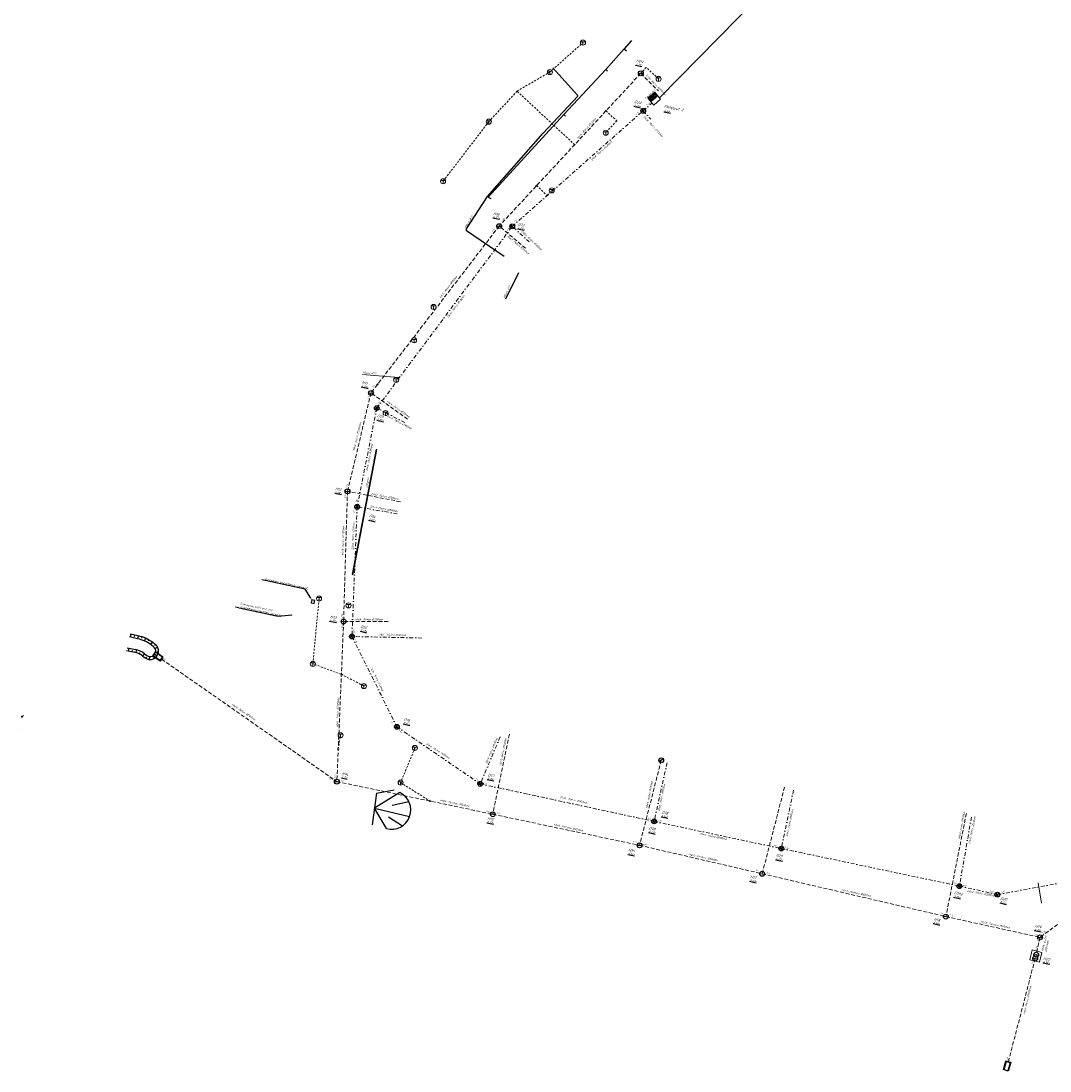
# Model space of a CAD drawing. Header units: metres. Extents: x 147330 to 148353, y 410456 to 411399.
# Tile 1 of 3: x 147395 to 147662, y 410456 to 410728. Entities that reach past the tile are written whole.
import ezdxf
from ezdxf import colors
from ezdxf.entities.mleader import LeaderData, LeaderLine
from ezdxf.lldxf.tags import DXFTag
from ezdxf.math import Vec2, Vec3

# ---------------------------------------------------------------- set-up
doc = ezdxf.new("R2010")
doc.units = ezdxf.units.M
for name, pattern in [('DXF_CENTER2', [28.575, 19.05, -3.175, 3.175, -3.175]), ('RI-HWA', [7.4, 5, -2.4]), ('RI-HWA_KOLKAANSLUITING', [4.3, 2.5, -1.8]), ('RI-VWA', [11, 5, -3, 0, -3])]:
    doc.linetypes.add(name, pattern=pattern)
for name, color, linetype in [('000_25OP_TEKST_025', 5, 'Continuous'), ('000___CL_', 7, 'Continuous'), ('000___CL_Talud_', 7, 'Continuous'), ('000___CL_Talud_insteek', 7, 'Continuous'), ('X-LEID-L-MANTELBUIS', 1, 'Continuous'), ('X-RIO-INL-REGENW', 4, 'DXF_CENTER2')]:
    doc.layers.add(name, color=color, linetype=linetype)
for name, color, linetype, lineweight in [('B-WE-RI-BOVENAANZICHT_KOLK-G', 150, 'Continuous', 13), ('B-WE-RI-HWA-S', 150, 'Continuous', 25), ('B-WE-RI-HWA-T25', 7, 'Continuous', 25), ('B-WE-RI-HWA_BOB-T18', 10, 'Continuous', 18), ('B-WE-RI-HWA_GOOT_LIJNGOOT-G', 150, 'Continuous', 18), ('B-WE-RI-HWA_HULPSTUK-S', 150, 'Continuous', 25), ('B-WE-RI-HWA_KOLKAANSLUITING_PVC_160-G', 150, 'RI-HWA_KOLKAANSLUITING', 18), ('B-WE-RI-HWA_PUTDEKSELHOOGTE-T25', 7, 'Continuous', 25), ('B-WE-RI-HWA_PUTNUMMER-T35', 50, 'Continuous', 35), ('B-WE-RI-HWA_RIOOLPUT-G', 150, 'Continuous', 18), ('B-WE-RI-HWA_TRANSPORTLEIDING-G', 150, 'RI-HWA', 18), ('B-WE-RI-HWA_UITSTROOMBAK-S', 150, 'Continuous', 25), ('B-WE-RI-MANTELBUIS-G', 10, 'Continuous', 18), ('B-WE-RI-PERSLEIDING-G', 210, 'RI-PERS', 18), ('B-WE-RI-VWA-T25', 7, 'Continuous', 25), ('B-WE-RI-VWA_BOB-T18', 10, 'Continuous', 18), ('B-WE-RI-VWA_PUTDEKSELHOOGTE-T25', 7, 'Continuous', 25), ('B-WE-RI-VWA_PUTNUMMER-T35', 50, 'Continuous', 35), ('B-WE-RI-VWA_RIOOLPUT-S', 20, 'Continuous', 25), ('B-WE-RI-VWA_RIOOLPUT_POMPPUT-G', 20, 'Continuous', 18), ('B-WE-RI-VWA_RIOOLPUT_POMPPUT-S', 20, 'Continuous', 25), ('B-WE-RI-VWA_TRANSPORTLEIDING-G', 20, 'RI-VWA', 18), ('N-WE-VH-T25', 7, 'Continuous', 25), ('V-WE-RI-HWA_TRANSPORTLEIDING_PVC_160-G', 150, 'RI-HWA_PVC-V', 25), ('X-XX-AL-T18', 10, 'Continuous', 18), ('X-XX-AL-T25', 7, 'Continuous', 25)]:
    doc.layers.add(name, color=color, linetype=linetype, lineweight=lineweight)
doc.styles.add('NLCS-ISO-M200-T18', font='NLCS-ISO.TTF', dxfattribs={"height": 0.36})
doc.styles.add('NLCS-ISO-M200-T25', font='NLCS-ISO.TTF', dxfattribs={"height": 0.5})
doc.styles.add('NLCS-ISO-M200-T25_italic', font='txt', dxfattribs={"oblique": 10, "height": 0.5})
doc.styles.add('NLCS-ISO-M200-T35_italic', font='txt', dxfattribs={"oblique": 10, "height": 0.7})
doc.styles.get("Standard").update_dxf_attribs({"font": 'arial.ttf'})
doc.linetypes.add('RI-HWA_PVC-V', pattern='A,2,[24,NLCS.SHX,S=1,R=0,X=0,Y=0],2,-2.4', length=6.4)
tags = doc.linetypes.add('RI-PERS', pattern='A,7,-2,["P",Standard,S=1.8,R=0,X=-0.5,Y=-0.9],-2,7,-2,[102,NLCS.SHX,S=1,R=180,X=0,Y=0],-2', length=22).pattern_tags.tags
tags[6] = DXFTag(74, 10)

# ---------------------------------------------------------------- blocks, each defined once
blk = doc.blocks.new('RIOOL_G-KOLK-TROT_1')
at = {"color": 0, "lineweight": 9}
for p, q in [((-0.62, 0.24), (0.62, 0.24)), ((0, 0.24), (0, -0.66))]:
    blk.add_line(p, q, dxfattribs=at)
blk.add_circle((0, 0), 0.66, dxfattribs=at)
for tag in ['COMMENT', 'POINTNUMBER']:
    blk.add_attdef(tag, (0, 0), '', height=1)
blk = doc.blocks.new('DXF_DOT_1')
at = {"color": 0, "lineweight": 9}
blk.add_line((0, 0), (-1, 0), dxfattribs=at)
at = {"color": 5, "lineweight": 0}
for start, end in [(0, 180), (180, 0)]:
    blk.add_arc((0, 0), 0.25, start, end, dxfattribs=at)
for tag in ['COMMENT', 'POINTNUMBER']:
    blk.add_attdef(tag, (0, 0), '', height=1)
blk = doc.blocks.new('SRI-HULP_INLAAT_160MM-SO')
h = blk.add_hatch(color=256)
h.dxf.hatch_style = 1
h.paths.add_polyline_path([(0.7, 0.7, 0.414214), (-0.7, 0.7), (0, 0)])
h = blk.add_hatch(color=256)
h.dxf.hatch_style = 1
h.paths.add_polyline_path([(0, 0), (-0.7, -0.7, 0.414214), (0.7, -0.7)])
for p, q in [((-0.7, 0.7), (0.7, -0.7)), ((-0.7, -0.7), (0.7, 0.7))]:
    blk.add_line(p, q)
blk.add_circle((0, 0), 1)
blk = doc.blocks.new('*U5')
blk.add_lwpolyline([(0.44, -0.44), (-0.44, 0.44)])
blk.add_circle((0, 0), 0.625)
blk = doc.blocks.new('SRI-UITSTROOMBAK-SO')
at = {"color": 7}
for p, q in [((-3.3, 0), (3.2, 0)), ((-3.3, 11.6), (3.2, 11.6)), ((-3.3, 0), (-3.3, 11.6)), ((-2.7, 0.5), (-2.7, 11.6)), ((-2.7, 0.5), (2.8, 0.5)), ((2.8, 0.5), (2.8, 11.6)), ((3.2, 0), (3.2, 11.6))]:
    blk.add_line(p, q, dxfattribs=at)
at = {"flags": 128}
blk.add_lwpolyline([(-3.3, 11.6), (3.2, 11.6), (3.2, 0), (-3.3, 0)], close=True, dxfattribs=at)
blk = doc.blocks.new('*U8')
for points in [[(-0.44, 0.44), (0.44, -0.44)], [(0.44, 0.44), (-0.44, -0.44)]]:
    blk.add_lwpolyline(points)
blk.add_circle((0, 0), 0.625)
blk = doc.blocks.new('B-SRI-PUT_POMPPUT-SO')
at = {"lineweight": -3, "flags": 128}
blk.add_lwpolyline([(-2, -2), (2, -2), (2, 2), (-2, 2)], close=True, dxfattribs=at)
at = {"ltscale": 0.1, "flags": 128}
blk.add_lwpolyline([(-1.7, -1), (0, 2), (1.7, -1)], close=True, dxfattribs=at)
at = {"lineweight": -3}
blk.add_circle((0, 0), 2, dxfattribs=at)

msp = doc.modelspace()

# ---------------------------------------------------------------- hatches: boundary and pattern name
at = {"layer": '000___CL_'}
h = msp.add_hatch(color=256, dxfattribs=at)
edge = h.paths.add_edge_path()
edge.add_arc((147395.06, 410548.12), 0.1, 347.8807, 527.8807)
edge.add_arc((147395.06, 410548.12), 0.1, 167.8807, 347.8807)

# ---------------------------------------------------------------- linework, layer by layer
msp.add_circle((147395.06, 410548.12), 0.1, dxfattribs=at)
at = {"layer": '000___CL_Talud_'}
msp.add_line((147394.79, 410544.88), (147394.79, 410544.89), dxfattribs=at)
at = {"layer": '000___CL_Talud_insteek', "color": 252}
for p, q in [((147425.04, 410568.33), (147422.93, 410568.78)), ((147423.23, 410569.48), (147423.07, 410568.74)), ((147425.2, 410569.06), (147423.09, 410569.51)), ((147424.21, 410569.27), (147424.13, 410568.9)), ((147425.19, 410569.06), (147425.03, 410568.33)), ((147426.15, 410568.8), (147426.04, 410568.45)), ((147427.09, 410568.45), (147426.78, 410567.76)), ((147427.98, 410568), (147427.79, 410567.67)), ((147428.82, 410567.46), (147428.38, 410566.85)), ((147429.62, 410566.86), (147429.04, 410567.3)), ((147422.18, 410565.25), (147424.29, 410564.8)), ((147422.33, 410565.98), (147424.45, 410565.53)), ((147422.67, 410565.14), (147422.82, 410565.88)), ((147423.64, 410564.94), (147423.72, 410565.3)), ((147424.62, 410564.72), (147424.82, 410565.44)), ((147425.55, 410564.36), (147425.72, 410564.69)), ((147426.4, 410563.83), (147426.85, 410564.43)), ((147426.85, 410564.43), (147427.44, 410563.98)), ((147429.17, 410566.26), (147428.58, 410566.7)), ((147429.62, 410566.86), (147429.39, 410566.56)), ((147430.25, 410566.09), (147429.58, 410565.76)), ((147426.4, 410563.83), (147426.98, 410563.39)), ((147427.21, 410563.24), (147427.39, 410563.56)), ((147428.15, 410562.95), (147428.2, 410563.7))]:
    msp.add_line(p, q, dxfattribs=at)
for points in [[(147429.47, 410564.3), (147430.08, 410563.86)], [(147430.09, 410564.96), (147430.47, 410564.92)], [(147429.06, 410563.49), (147429.22, 410563.15)], [(147487.01, 410528.32), (147491.55, 410529.18)], [(147487.01, 410528.32), (147485.85, 410520.08)], [(147493, 410528.46), (147486.46, 410524.41)], [(147491.03, 410525.15), (147495.35, 410526.15)], [(147486.46, 410524.41), (147495.57, 410522.23)], [(147489.6, 410519.1), (147486.46, 410524.41)], [(147490.1, 410522.13), (147493.74, 410519.84)]]:
    msp.add_lwpolyline(points, dxfattribs=at)
for centre, radius, start, end in [((147423.18, 410559.59), 8.93, 52.7617, 77.9765), ((147423.18, 410559.59), 9.68, 52.7617, 77.9765), ((147423.18, 410559.59), 5.32, 52.7617, 77.9765), ((147423.18, 410559.59), 6.07, 52.7617, 77.9765), ((147428.3, 410565.12), 2.18, 232.7617, 52.7623), ((147428.3, 410565.12), 1.43, 232.7617, 52.7626), ((147490.87, 410523.93), 5, 255.293, 64.7431)]:
    msp.add_arc(centre, radius, start, end, dxfattribs=at)
at = {"layer": 'B-WE-RI-HWA_GOOT_LIJNGOOT-G'}
msp.add_polyline3d([(147487.03, 410617.37, 0), (147486.89, 410617.41, 0), (147480.67, 410584.93, 0), (147480.81, 410584.91, 0), (147487.03, 410617.37, 0)], dxfattribs=at).dxf.unprotected_set("ltscale", 0)
at = {"layer": 'B-WE-RI-HWA_KOLKAANSLUITING_PVC_160-G', "ltscale": 0.2}
for points in [[(147531.97, 410715.23), (147540.53, 410722.84)], [(147523.43, 410710.25), (147531.97, 410715.23)], [(147523.43, 410710.25), (147516.11, 410702.36)], [(147546.49, 410705.15), (147549.28, 410702.56)], [(147516.11, 410702.36), (147504.25, 410686.9)], [(147549.28, 410702.56), (147546.43, 410699.48)], [(147528.5, 410685.76), (147531.22, 410683.24)], [(147531.22, 410683.24), (147532.42, 410684.53)], [(147477.87, 410559.09), (147470.48, 410561.81)], [(147477.06, 410539.71), (147477.66, 410543.32)], [(147496.95, 410540.01), (147493.23, 410531.02)], [(147493.23, 410531.02), (147500.88, 410526.22)]]:
    msp.add_lwpolyline(points, dxfattribs=at)
at = {"layer": 'B-WE-RI-HWA_RIOOLPUT-G'}
for p, q in [((147656.39, 410485.11), (147657.03, 410487.65)), ((147657.03, 410487.65), (147659.55, 410487.01)), ((147659.55, 410487.01), (147658.92, 410484.47)), ((147658.92, 410484.47), (147656.39, 410485.11))]:
    msp.add_line(p, q, dxfattribs=at)
at = {"layer": 'B-WE-RI-HWA_TRANSPORTLEIDING-G', "ltscale": 0.2}
for p, q in [((147555.53, 410714.89), (147518.79, 410675.29)), ((147555.53, 410714.89), (147560.1, 410710.31)), ((147518.79, 410675.29), (147485.54, 410632.03)), ((147525.64, 410669.55), (147518.79, 410675.29)), ((147485.54, 410632.03), (147479.45, 410606.54)), ((147495.03, 410625.22), (147485.54, 410632.03)), ((147479.45, 410606.54), (147478.45, 410572.78)), ((147493.18, 410603.82), (147479.45, 410606.54)), ((147478.45, 410572.78), (147476.7, 410531.28)), ((147489.98, 410572.79), (147478.45, 410572.78)), ((147431.24, 410563.03), (147476.7, 410531.28)), ((147521.43, 410543.56), (147517.13, 410522.82)), ((147560.82, 410536.8), (147555.2, 410514.77)), ((147476.7, 410531.28), (147517.13, 410522.82)), ((147592.8, 410529.88), (147587.01, 410507.39)), ((147517.13, 410522.82), (147555.2, 410514.77)), ((147639.95, 410523.03), (147634.65, 410496.29)), ((147555.2, 410514.77), (147587.01, 410507.39)), ((147685.01, 410510.09), (147659.07, 410490.91)), ((147587.01, 410507.39), (147634.65, 410496.29)), ((147634.65, 410496.29), (147659.07, 410490.91)), ((147659.07, 410490.91), (147658.05, 410486.41)), ((147650.84, 410458.66), (147657.79, 410485.4))]:
    msp.add_line(p, q, dxfattribs=at)
at = {"layer": 'B-WE-RI-MANTELBUIS-G'}
for p, q in [((147492.8, 410636.03), (147483.34, 410636.85)), ((147658.57, 410505.07), (147659.44, 410499.8))]:
    msp.add_line(p, q, dxfattribs=at)
at = {"layer": 'B-WE-RI-PERSLEIDING-G', "ltscale": 0.2}
msp.add_line((147560.34, 410708.55), (147632.05, 410781.45), dxfattribs=at)
at = {"layer": 'B-WE-RI-VWA_RIOOLPUT_POMPPUT-G'}
msp.add_polyline3d([(147557.34, 410708.44, 0), (147558.87, 410706.64, 0), (147560.66, 410708.17, 0), (147559.13, 410709.96, 0), (147557.34, 410708.44, 0)], dxfattribs=at)
at = {"layer": 'B-WE-RI-VWA_TRANSPORTLEIDING-G', "ltscale": 0.2}
for p, q in [((147556.15, 410705.16), (147558.42, 410707.18)), ((147522.18, 410675.22), (147556.15, 410705.16)), ((147556.15, 410705.16), (147558.15, 410702.98)), ((147487.05, 410628.11), (147522.18, 410675.22)), ((147526.59, 410671.16), (147522.18, 410675.22)), ((147487.05, 410628.11), (147481.96, 410602.52)), ((147494.31, 410624.37), (147487.05, 410628.11)), ((147481.96, 410602.52), (147480.62, 410568.89)), ((147492.34, 410600.69), (147481.96, 410602.52)), ((147480.62, 410568.89), (147492.27, 410545.48)), ((147498.78, 410568.5), (147480.62, 410568.89)), ((147492.27, 410545.48), (147513.89, 410530.7)), ((147519.04, 410542.88), (147513.89, 410530.7)), ((147562.32, 410536.16), (147558.98, 410520.96)), ((147513.89, 410530.7), (147558.98, 410520.96)), ((147595.13, 410529.03), (147591.95, 410513.93)), ((147558.98, 410520.96), (147591.95, 410513.93)), ((147641.27, 410522.09), (147638.14, 410504.19)), ((147591.95, 410513.93), (147638.14, 410504.19)), ((147647.99, 410501.98), (147675.07, 410507)), ((147638.14, 410504.19), (147647.99, 410501.98))]:
    msp.add_line(p, q, dxfattribs=at)
at = {"layer": 'X-LEID-L-MANTELBUIS'}
for p, q in [((147553.15, 410723.39), (147551.24, 410721.23)), ((147551.24, 410721.23), (147546.46, 410715.87)), ((147551.24, 410721.23), (147551.78, 410720.69)), ((147539.14, 410709.26), (147532.74, 410716.35)), ((147546.46, 410715.87), (147535.53, 410704.17)), ((147546.46, 410715.87), (147546.91, 410715.43)), ((147530.19, 410699.35), (147539.15, 410708.94)), ((147539.15, 410708.94), (147539.14, 410709.26)), ((147535.53, 410704.17), (147515.98, 410682.74)), ((147535.53, 410704.17), (147536.03, 410703.75)), ((147515.8, 410682.92), (147530.19, 410699.35)), ((147510.35, 410674.53), (147515.8, 410682.92)), ((147515.98, 410682.74), (147516.6, 410682.4)), ((147510.32, 410674.02), (147510.35, 410674.53)), ((147520.12, 410667.44), (147510.32, 410674.02)), ((147520.52, 410656.45), (147523.9, 410663.22))]:
    msp.add_line(p, q, dxfattribs=at)
at = {"layer": 'X-RIO-INL-REGENW', "const_width": 0.1}
for points in [[(147546.54, 410705.15, 1), (147546.44, 410705.15)], [(147538.42, 410696.39, 1), (147538.32, 410696.39)], [(147528.55, 410685.76, 1), (147528.45, 410685.76)]]:
    msp.add_lwpolyline(points, format="xyb", dxfattribs=at)

# ---------------------------------------------------------------- block references
at = {"layer": '000_25OP_TEKST_025', "xscale": 0.500000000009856, "yscale": 0.500000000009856, "rotation": 215.520151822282}
msp.add_blockref('DXF_DOT_1', (147395.06, 410548.12), dxfattribs=at)
at = {"layer": 'B-WE-RI-BOVENAANZICHT_KOLK-G'}
for p in [(147540.53, 410722.84), (147531.97, 410715.22), (147560.14, 410713.44), (147516.11, 410702.35), (147546.43, 410699.48), (147504.25, 410686.9), (147532.42, 410684.53), (147501.78, 410654.34), (147496.72, 410645.68), (147492.07, 410635.41), (147489.34, 410626.82), (147472.08, 410578.73), (147479.73, 410576.96), (147470.48, 410561.8), (147483.71, 410556.06), (147477.66, 410543.32), (147496.95, 410540), (147493.23, 410531.02)]:
    msp.add_blockref('RIOOL_G-KOLK-TROT_1', p, dxfattribs=at)
at = {"layer": 'B-WE-RI-HWA-S'}
for p, rotation in [((147478.44, 410572.77), 217.9071369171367), ((147560.82, 410536.8), 75.69972255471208), ((147476.69, 410531.27), 217.9071369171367), ((147657.8, 410485.4), 217.9071369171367), ((147658.04, 410486.4), 217.9071369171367)]:
    msp.add_blockref('*U5', p, dxfattribs=dict(at, rotation=rotation))
at = {"layer": 'B-WE-RI-HWA_HULPSTUK-S', "xscale": 0.1, "yscale": 0.1, "zscale": 0.1}
for p in [(147546.49, 410705.15), (147538.37, 410696.39), (147528.5, 410685.76)]:
    msp.add_blockref('SRI-HULP_INLAAT_160MM-SO', p, dxfattribs=at)
at = {"layer": 'B-WE-RI-HWA_UITSTROOMBAK-S', "xscale": 0.2, "yscale": 0.2, "zscale": 0.2}
for p, rotation in [((147431.24, 410563.03), 55.20998390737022), ((147650.84, 410458.66), 163.6123844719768)]:
    msp.add_blockref('SRI-UITSTROOMBAK-SO', p, dxfattribs=dict(at, rotation=rotation))
at = {"layer": 'B-WE-RI-VWA_RIOOLPUT-S', "rotation": 257.3958678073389}
for p in [(147480.62, 410568.89), (147492.27, 410545.48)]:
    msp.add_blockref('*U8', p, dxfattribs=at)
at = {"layer": 'V-WE-RI-HWA_TRANSPORTLEIDING_PVC_160-G', "ltscale": 0.2, "xscale": 0.1, "yscale": 0.1, "zscale": 0.1}
for p in [(147477.87, 410559.09), (147477.06, 410539.71), (147500.88, 410526.22)]:
    msp.add_blockref('SRI-HULP_INLAAT_160MM-SO', p, dxfattribs=at)

# ---------------------------------------------------------------- texts
at = {"layer": 'X-XX-AL-T18', "insert": (147558.17, 410709.28), "char_height": 0.36, "attachment_point": 8, "rotation": 40.3822, "style": 'NLCS-ISO-M200-T18'}
msp.add_mtext_dynamic_manual_height_columns('Pompput DWA', width=3.0113, gutter_width=1.25, heights=[0], dxfattribs=at)
at = {"layer": 'X-XX-AL-T25', "insert": (147484.77, 410607.44), "char_height": 0.5, "width": 3.5719, "attachment_point": 7, "rotation": 79.1572, "style": 'NLCS-ISO-M200-T25_italic'}
msp.add_mtext('{\\fNLCS-ISO|b0|i0|c0|p34;Lijngoot}', dxfattribs=at)

# ---------------------------------------------------------------- leaders
at = {"layer": 'N-WE-VH-T25'}
ml = msp.add_multileader_mtext('Standard', dxfattribs=at)
ml.set_content('Bestaande WKO-put met\\Pondergrondseleidingen aanwezig', color=256, style='NLCS-ISO-M200-T25')
ml.set_leader_properties(color=256, linetype='ByLayer', lineweight=-1)
ml.build(insert=Vec2(0, 0))
ml.multileader.update_dxf_attribs({"text_left_attachment_type": 5, "text_right_attachment_type": 5, "dogleg_length": 0.5, "arrow_head_size": 0.5})
ctx = ml.context
ctx.base_point, ctx.char_height, ctx.arrow_head_size, ctx.landing_gap_size, ctx.plane_origin, ctx.plane_x_axis, ctx.plane_y_axis = Vec3(147451.31, 410576.26), 0.5, 0.5, 0.18, Vec3(147465.38, 410573.86), Vec3(0.977783, -0.209619), Vec3(0.209619, 0.977783)
ctx.left_attachment, ctx.right_attachment = 5, 5
notes = []
notes.append((ctx, [(0, (1, 1, 0), (147461.54, 410574.07), (-0.977783, 0.209619), 0.5, [(0, [(147465.49, 410574.49)], 0, [])])]))
ctx.mtext.insert, ctx.mtext.text_direction, ctx.mtext.rotation, ctx.mtext.flow_direction = Vec3(147451.8, 410577.67), Vec3(0.977783, -0.209619), 6.072, 5
ctx.mtext.has_bg_fill, ctx.mtext.bg_color, ctx.mtext.bg_scale_factor, ctx.mtext.bg_transparency, ctx.mtext.use_window_bg_color = 1, -1027028792, 1.5, 0, 1
for ctx, leaders in notes:
    for number, flags, end, landing, length, lines in leaders:
        leader = LeaderData()
        leader.index, (leader.has_last_leader_line, leader.has_dogleg_vector, leader.attachment_direction) = number, flags
        leader.last_leader_point, leader.dogleg_vector, leader.dogleg_length = Vec3(end), Vec3(landing), length
        for number, points, colour, breaks in lines:
            line = LeaderLine()
            line.index, line.vertices, line.color, line.breaks = number, Vec3.list(points), colors.encode_raw_color(colour), breaks
            leader.lines.append(line)
        ctx.leaders.append(leader)

# ---------------------------------------------------------------- next in the draw order: texts
at = {"layer": 'B-WE-RI-HWA-T25', "char_height": 0.5, "attachment_point": 1, "style": 'NLCS-ISO-M200-T25_italic', "bg_fill": 3, "box_fill_scale": 1, "bg_fill_color": 256, "bg_fill_transparency": 0}
for s, insert, width, rotation in [('HWA: Beton %%C700mm', (147538.89, 410698.09), 7.3142, 48.3905), ('HWA: Beton %%C700mm', (147503.21, 410656.76), 7.3142, 52.4609), ('HWA: Beton %%C1.000mm', (147480.81, 410617.08), 7.2175, 76.5678), ('HWA: Beton %%C300mm', (147485.66, 410606.14), 6.5217, 348.8865), ('HWA: Beton %%C1.000mm', (147477.93, 410589.97), 7.2175, 88.2897), ('HWA: Beton %%C300mm', (147481.36, 410573.57), 6.5217, 0.0497), ('HWA: Beton %%C500mm', (147449.65, 410551.55), 7.2175, 326.2443), ('HWA: Beton %%C1.000mm', (147476.53, 410545.44), 7.2175, 88.2897), ('HWA: Beton %%C300mm', (147518.83, 410535.47), 6.5217, 78.843), ('HWA: Permeo %%C800mm', (147503.5, 410526.75), 7.2175, 348.0577), ('HWA: Beton %%C300mm', (147556.8, 410524.42), 6.5217, 78.843), ('HWA: Permeo %%C800mm', (147533.01, 410520.42), 7.2175, 348.0577), ('HWA: Beton %%C300mm', (147637.8, 410516.5), 6.5217, 78.843), ('HWA: Permeo %%C800mm', (147567.95, 410512.71), 7.2175, 348.0577), ('HWA: Permeo %%C800mm', (147607.67, 410503.47), 7.2175, 348.0577), ('HWA: Permeo %%C800mm', (147643.7, 410495.23), 7.2175, 348.0577), ('HWA: Beton %%C1000mm', (147654.68, 410470.99), 6.7898, 77.0072)]:
    msp.add_mtext(s, dxfattribs=dict(at, insert=insert, width=width, rotation=rotation))
at = {"layer": 'B-WE-RI-HWA_BOB-T18', "char_height": 0.36, "attachment_point": 1, "style": 'NLCS-ISO-M200-T18', "bg_fill": 3, "box_fill_scale": 1, "bg_fill_color": 256, "bg_fill_transparency": 0}
for s, insert, width, rotation in [('2.21', (147553.42, 410713.45), 0.7942, 49.17), ('2.15', (147519.33, 410676.81), 0.7942, 49.17), ('2.15', (147516.75, 410673.87), 0.7942, 49.17), ('2.11', (147485.82, 410633.5), 0.7469, 49.17), ('2.11', (147484.51, 410630.61), 0.5846, 70.2926), ('2.08', (147479.06, 410607.54), 0.6334, 76.5678), ('1.88', (147480.97, 410569.89), 0.8584, 87.5823), ('1.88', (147481.67, 410568.18), 0.8584, 295.413), ('1.88', (147431.82, 410563.36), 0.8584, 325.0666), ('2.04', (147490.95, 410547.04), 0.8584, 295.413), ('2.04', (147492.89, 410544.69), 0.8584, 325.6493), ('1.93', (147474.88, 410532.25), 0.8584, 325.0666), ('2.01', (147518.21, 410523.39), 0.8584, 346.514), ('2.05', (147553.53, 410515.89), 0.9288, 346.514), ('2.05', (147556.1, 410515.26), 0.9288, 346.514), ('2.10', (147585.42, 410508.54), 0.8584, 346.514), ('2.10', (147588.2, 410507.85), 0.8584, 346.514), ('2.15', (147633.05, 410497.36), 0.8584, 346.514), ('2.15', (147635.79, 410496.9), 0.8584, 346.514), ('2.18', (147657.61, 410491.84), 0.8584, 346.514), ('1.10', (147656.86, 410484), 0.8584, 77.1523), ('1.05', (147650.43, 410459.07), 0.8584, 77.1523)]:
    msp.add_mtext(s, dxfattribs=dict(at, insert=insert, width=width, rotation=rotation))
at = {"layer": 'B-WE-RI-HWA_PUTDEKSELHOOGTE-T25', "char_height": 0.5, "width": 1.3813, "attachment_point": 1, "rotation": 347.9, "style": 'NLCS-ISO-M200-T25_italic', "bg_fill": 3, "box_fill_scale": 1.2, "bg_fill_color": 256, "bg_fill_transparency": 0}
for s, insert in [('{\\L4,95+}', (147474.95, 410573.46)), ('{\\L5,11+}', (147477.99, 410532.86)), ('{\\L6,90+}', (147659.9, 410484.89))]:
    msp.add_mtext(s, dxfattribs=dict(at, insert=insert))
at = {"layer": 'B-WE-RI-VWA-T25', "char_height": 0.5, "attachment_point": 1, "style": 'NLCS-ISO-M200-T25_italic', "bg_fill": 3, "box_fill_scale": 1, "bg_fill_color": 256, "bg_fill_transparency": 0}
for s, insert, width, rotation in [('DWA: Metro %%C400mm', (147542.52, 410692.57), 6.7056, 42.2768), ('Mbuis Ø??', (147509.71, 410675.04), 3.5934, 56.9927), ('Mbuis Ø??', (147519.79, 410656.81), 3.5934, 63.479), ('DWA: Metro %%C400mm', (147505.24, 410651.74), 6.7056, 53.2863), ('Mbuis Ø??', (147483.42, 410637.63), 3.5934, 355.0057), ('DWA: Metro %%C300mm', (147484.19, 410611.84), 6.7056, 78.8436), ('DWA: Metro %%C300mm', (147485.41, 410602.87), 6.7056, 349.7494), ('DWA: Metro %%C300mm', (147487.47, 410569.67), 6.7056, 358.7637), ('DWA: Metro %%C300mm', (147485.7, 410561.2), 6.7056, 296.4494), ('DWA: Metro %%C300mm', (147500.03, 410541.39), 6.7056, 327.4199), ('DWA: Metro %%C300mm', (147534.59, 410527.53), 6.7056, 347.8079), ('DWA: Metro %%C300mm', (147593.15, 410517.14), 6.7056, 78.0736), ('DWA: Metro %%C300mm', (147570.82, 410518.05), 6.7056, 348.3385)]:
    msp.add_mtext(s, dxfattribs=dict(at, insert=insert, width=width, rotation=rotation))
at = {"layer": 'B-WE-RI-VWA_BOB-T18', "char_height": 0.36, "attachment_point": 1, "style": 'NLCS-ISO-M200-T18', "bg_fill": 3, "box_fill_scale": 1, "bg_fill_color": 256, "bg_fill_transparency": 0}
for s, insert, width, rotation in [('1.23', (147556.99, 410706.82), 0.8412, 40.2638), ('1.25', (147554.22, 410704.35), 0.8412, 40.2638), ('1.48', (147522.56, 410676.6), 0.8843, 36.46), ('1.48', (147520.64, 410674.15), 0.7926, 52.6272), ('1.70', (147487.18, 410629.24), 0.7707, 52.6272), ('1.70', (147486.28, 410626.56), 0.5196, 77.9842), ('1.81', (147481.55, 410603.72), 0.5045, 77.9842), ('2.16', (147514.79, 410531.15), 0.8584, 346.514), ('2.30', (147557.43, 410521.98), 0.9288, 346.514), ('2.30', (147560.04, 410521.4), 0.9288, 346.514), ('2.45', (147590.04, 410515), 0.9639, 346.514), ('2.45', (147592.98, 410514.44), 0.9639, 346.514), ('2.69', (147636.58, 410505.3), 0.9288, 346.514), ('2.69', (147639.12, 410504.62), 0.9288, 346.514), ('2.72', (147646.06, 410503.04), 0.9288, 346.514), ('2.72', (147649.05, 410502.82), 0.9239, 11.7815)]:
    msp.add_mtext(s, dxfattribs=dict(at, insert=insert, width=width, rotation=rotation))
at = {"layer": 'B-WE-RI-VWA_PUTDEKSELHOOGTE-T25', "char_height": 0.5, "width": 1.872, "attachment_point": 1, "rotation": 347.9, "style": 'NLCS-ISO-M200-T25_italic', "bg_fill": 3, "box_fill_scale": 1.2, "bg_fill_color": 256, "bg_fill_transparency": 0}
for s, insert in [('{\\L4,60+}', (147561.59, 410705.51)), ('{\\L6,83+}', (147557.62, 410518.64)), ('{\\L6,85+}', (147590.61, 410511.61)), ('{\\L6,96+}', (147636.78, 410501.88))]:
    msp.add_mtext(s, dxfattribs=dict(at, insert=insert))

# ---------------------------------------------------------------- next in the draw order: leaders
at = {"layer": 'N-WE-VH-T25'}
ml = msp.add_multileader_mtext('Standard', dxfattribs=at)
ml.set_content('Bestaande inspectieput aanwezig', color=256, style='NLCS-ISO-M200-T25')
ml.set_leader_properties(color=256, linetype='ByLayer', lineweight=-1)
ml.build(insert=Vec2(0, 0))
ml.multileader.update_dxf_attribs({"text_left_attachment_type": 5, "text_right_attachment_type": 5, "dogleg_length": 0.5, "arrow_head_size": 0.5})
ctx = ml.context
ctx.base_point, ctx.char_height, ctx.arrow_head_size, ctx.landing_gap_size, ctx.plane_origin, ctx.plane_x_axis, ctx.plane_y_axis = Vec3(147457.88, 410583.42), 0.5, 0.5, 0.18, Vec3(147470.57, 410581.18), Vec3(0.977783, -0.209619), Vec3(0.209619, 0.977783)
ctx.left_attachment, ctx.right_attachment = 5, 5
notes = []
notes.append((ctx, [(0, (1, 1, 0), (147468.5, 410581.14), (-0.977783, 0.209619), 0.5, [(0, [(147470.2, 410578.37)], 0, [])])]))
ctx.mtext.insert, ctx.mtext.text_direction, ctx.mtext.rotation, ctx.mtext.flow_direction = Vec3(147458.19, 410584.02), Vec3(0.977783, -0.209619), 6.072, 5
ctx.mtext.has_bg_fill, ctx.mtext.bg_color, ctx.mtext.bg_scale_factor, ctx.mtext.bg_transparency, ctx.mtext.use_window_bg_color = 1, -1027028792, 1.5, 0, 1
for ctx, leaders in notes:
    for number, flags, end, landing, length, lines in leaders:
        leader = LeaderData()
        leader.index, (leader.has_last_leader_line, leader.has_dogleg_vector, leader.attachment_direction) = number, flags
        leader.last_leader_point, leader.dogleg_vector, leader.dogleg_length = Vec3(end), Vec3(landing), length
        for number, points, colour, breaks in lines:
            line = LeaderLine()
            line.index, line.vertices, line.color, line.breaks = number, Vec3.list(points), colors.encode_raw_color(colour), breaks
            leader.lines.append(line)
        ctx.leaders.append(leader)

# ---------------------------------------------------------------- next in the draw order: linework, layer by layer
at = {"layer": 'B-WE-RI-HWA_KOLKAANSLUITING_PVC_160-G', "ltscale": 0.2}
for points in [[(147538.37, 410696.39), (147523.43, 410710.25)], [(147470.48, 410561.81), (147472.08, 410578.73)], [(147477.87, 410559.09), (147483.71, 410556.06)]]:
    msp.add_lwpolyline(points, dxfattribs=at)
at = {"layer": 'N-WE-VH-T25'}
msp.add_lwpolyline([(147470.2, 410578.37), (147470.03, 410577.58), (147470.81, 410577.42), (147470.98, 410578.2)], close=True, dxfattribs=at)

# ---------------------------------------------------------------- next in the draw order: block references
at = {"layer": 'B-WE-RI-HWA-S', "rotation": 217.9071369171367}
for p in [(147555.53, 410714.89), (147518.78, 410675.28), (147485.54, 410632.02), (147479.45, 410606.53), (147517.13, 410522.81), (147555.2, 410514.77), (147587, 410507.38), (147634.64, 410496.29)]:
    msp.add_blockref('*U5', p, dxfattribs=at)
at = {"layer": 'B-WE-RI-HWA_HULPSTUK-S', "xscale": 0.1, "yscale": 0.1, "zscale": 0.1}
msp.add_blockref('SRI-HULP_INLAAT_160MM-SO', (147487.25, 410634.25), dxfattribs=at)
at = {"layer": 'B-WE-RI-VWA_RIOOLPUT-S', "rotation": 257.3958678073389}
for p in [(147481.96, 410602.52), (147513.89, 410530.7), (147647.99, 410501.98)]:
    msp.add_blockref('*U8', p, dxfattribs=at)
at = {"layer": 'B-WE-RI-VWA_RIOOLPUT_POMPPUT-S', "xscale": 0.25, "yscale": 0.25, "zscale": 0.2, "rotation": 43.03454963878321}
for p in [(147558.26, 410708.28), (147559.16, 410709.03)]:
    msp.add_blockref('B-SRI-PUT_POMPPUT-SO', p, dxfattribs=at)

# ---------------------------------------------------------------- next in the draw order: texts
at = {"layer": 'B-WE-RI-HWA-T25', "char_height": 0.5, "width": 6.5217, "attachment_point": 1, "style": 'NLCS-ISO-M200-T25_italic', "bg_fill": 3, "box_fill_scale": 1, "bg_fill_color": 256, "bg_fill_transparency": 0}
for insert, rotation in [((147521.12, 410672.93), 319.8456), ((147489.84, 410630.12), 324.5753)]:
    msp.add_mtext('HWA: Beton %%C300mm', dxfattribs=dict(at, insert=insert, rotation=rotation))
at = {"layer": 'B-WE-RI-HWA_BOB-T18', "insert": (147659.61, 410492.18), "char_height": 0.36, "width": 0.855, "attachment_point": 1, "rotation": 36.4985, "style": 'NLCS-ISO-M200-T18', "bg_fill": 3, "box_fill_scale": 1, "bg_fill_color": 256, "bg_fill_transparency": 0}
msp.add_mtext('2.18', dxfattribs=at)
at = {"layer": 'B-WE-RI-HWA_PUTNUMMER-T35', "char_height": 0.7, "width": 1.7645, "attachment_point": 1, "rotation": 347.9, "style": 'NLCS-ISO-M200-T35_italic', "bg_fill": 3, "box_fill_scale": 1.2, "bg_fill_color": 256, "bg_fill_transparency": 0}
for s, insert in [('H13', (147475.01, 410574.41)), ('H14', (147478.05, 410533.81)), ('H22', (147659.95, 410485.84))]:
    msp.add_mtext(s, dxfattribs=dict(at, insert=insert))
at = {"layer": 'B-WE-RI-VWA-T25', "char_height": 0.5, "width": 6.7056, "attachment_point": 1, "style": 'NLCS-ISO-M200-T25_italic', "bg_fill": 3, "box_fill_scale": 1, "bg_fill_color": 256, "bg_fill_transparency": 0}
for insert, rotation in [((147480.53, 410591.37), 87.7115), ((147515.19, 410536.05), 67.1205), ((147559.94, 410523.68), 78.0736), ((147640.45, 410515.28), 78.0736)]:
    msp.add_mtext('DWA: Metro %%C300mm', dxfattribs=dict(at, insert=insert, rotation=rotation))
at = {"layer": 'B-WE-RI-VWA_PUTDEKSELHOOGTE-T25', "char_height": 0.5, "width": 1.872, "attachment_point": 1, "rotation": 347.9, "style": 'NLCS-ISO-M200-T25_italic', "bg_fill": 3, "box_fill_scale": 1.2, "bg_fill_color": 256, "bg_fill_transparency": 0}
for s, insert in [('{\\L4,20+}', (147553.84, 410706.92)), ('{\\L4,90+}', (147487.15, 410625.53)), ('{\\L4,87+}', (147485.04, 410599.6)), ('{\\L5,03+}', (147482.83, 410570.83)), ('{\\L6,43+}', (147494.05, 410546.81))]:
    msp.add_mtext(s, dxfattribs=dict(at, insert=insert))
at = {"layer": 'B-WE-RI-VWA_PUTNUMMER-T35', "char_height": 0.7, "attachment_point": 1, "rotation": 347.9, "style": 'NLCS-ISO-M200-T35_italic', "bg_fill": 3, "box_fill_scale": 1.2, "bg_fill_color": 256, "bg_fill_transparency": 0}
for s, insert, width in [('Pompput 2', (147561.6, 410706.77), 5.2261), ('D18', (147557.7, 410519.64), 1.8055), ('D19', (147590.7, 410512.61), 1.8055), ('D19a', (147636.87, 410502.87), 1.8055)]:
    msp.add_mtext(s, dxfattribs=dict(at, insert=insert, width=width))

# ---------------------------------------------------------------- next in the draw order: block references
at = {"layer": 'B-WE-RI-HWA-S', "rotation": 217.9071369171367}
msp.add_blockref('*U5', (147659.07, 410490.91), dxfattribs=at)
at = {"layer": 'B-WE-RI-VWA_RIOOLPUT-S', "rotation": 257.3958678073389}
for p in [(147558.98, 410520.96), (147591.97, 410513.92), (147638.14, 410504.19)]:
    msp.add_blockref('*U8', p, dxfattribs=at)

# ---------------------------------------------------------------- next in the draw order: texts
at = {"layer": 'B-WE-RI-HWA-T25', "insert": (147557.05, 410714.73), "char_height": 0.5, "width": 6.5217, "attachment_point": 1, "rotation": 313.6836, "style": 'NLCS-ISO-M200-T25_italic', "bg_fill": 3, "box_fill_scale": 1, "bg_fill_color": 256, "bg_fill_transparency": 0}
msp.add_mtext('HWA: Beton %%C300mm', dxfattribs=at)
at = {"layer": 'B-WE-RI-HWA_BOB-T18', "char_height": 0.36, "width": 0.8584, "attachment_point": 1, "style": 'NLCS-ISO-M200-T18', "bg_fill": 3, "box_fill_scale": 1, "bg_fill_color": 256, "bg_fill_transparency": 0}
for s, insert, rotation in [('2.06', (147477.83, 410573.8), 87.5823), ('2.06', (147477.83, 410571.12), 87.5823), ('1.97', (147477.8, 410531.7), 346.514), ('2.16', (147512.78, 410532.24), 325.6493)]:
    msp.add_mtext(s, dxfattribs=dict(at, insert=insert, rotation=rotation))
at = {"layer": 'B-WE-RI-HWA_PUTDEKSELHOOGTE-T25', "char_height": 0.5, "width": 1.3813, "attachment_point": 1, "rotation": 347.9, "style": 'NLCS-ISO-M200-T25_italic', "bg_fill": 3, "box_fill_scale": 1.2, "bg_fill_color": 256, "bg_fill_transparency": 0}
for s, insert in [('{\\L4,19+}', (147554.31, 410717.56)), ('{\\L4,77+}', (147517.28, 410678.01)), ('{\\L4,89+}', (147483.17, 410634.16)), ('{\\L4,88+}', (147476.26, 410606.67)), ('{\\L6,53+}', (147515.75, 410521.18)), ('{\\L6,55+}', (147552.3, 410513.01)), ('{\\L6,63+}', (147583.87, 410506.03)), ('{\\L6,66+}', (147631.48, 410495.05))]:
    msp.add_mtext(s, dxfattribs=dict(at, insert=insert))
at = {"layer": 'B-WE-RI-VWA_BOB-T18', "insert": (147480.92, 410600.72), "char_height": 0.36, "width": 0.5045, "attachment_point": 1, "rotation": 87.7115, "style": 'NLCS-ISO-M200-T18', "bg_fill": 3, "box_fill_scale": 1, "bg_fill_color": 256, "bg_fill_transparency": 0}
msp.add_mtext('1.81', dxfattribs=at)
at = {"layer": 'B-WE-RI-VWA_PUTDEKSELHOOGTE-T25', "char_height": 0.5, "width": 1.872, "attachment_point": 1, "rotation": 347.9, "style": 'NLCS-ISO-M200-T25_italic', "bg_fill": 3, "box_fill_scale": 1.2, "bg_fill_color": 256, "bg_fill_transparency": 0}
for s, insert in [('{\\L4,69+}', (147523.66, 410675.15)), ('{\\L6,86+}', (147515.82, 410532.41)), ('{\\L7,05+}', (147648.73, 410500.4))]:
    msp.add_mtext(s, dxfattribs=dict(at, insert=insert))
at = {"layer": 'B-WE-RI-VWA_PUTNUMMER-T35', "char_height": 0.7, "width": 1.8055, "attachment_point": 1, "rotation": 347.9, "style": 'NLCS-ISO-M200-T35_italic', "bg_fill": 3, "box_fill_scale": 1.2, "bg_fill_color": 256, "bg_fill_transparency": 0}
for s, insert in [('D23', (147553.93, 410707.91)), ('D13', (147487.24, 410626.52)), ('D14', (147485.13, 410600.6)), ('D15', (147482.92, 410571.82)), ('D16', (147494.13, 410547.81))]:
    msp.add_mtext(s, dxfattribs=dict(at, insert=insert))

# ---------------------------------------------------------------- next in the draw order: block references
at = {"layer": 'B-WE-RI-VWA_RIOOLPUT-S', "rotation": 257.3958678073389}
for p in [(147556.15, 410705.16), (147487.05, 410628.11)]:
    msp.add_blockref('*U8', p, dxfattribs=at)

# ---------------------------------------------------------------- next in the draw order: texts
at = {"layer": 'B-WE-RI-HWA-T25', "insert": (147659.4, 410487.4), "char_height": 0.5, "width": 3.8895, "attachment_point": 1, "rotation": 77.0072, "style": 'NLCS-ISO-M200-T25_italic', "bg_fill": 3, "box_fill_scale": 1, "bg_fill_color": 256, "bg_fill_transparency": 0}
msp.add_mtext('HWA: Beton %%C1000mm', dxfattribs=at)
at = {"layer": 'B-WE-RI-HWA_BOB-T18', "insert": (147476.1, 410532.3), "char_height": 0.36, "width": 0.8584, "attachment_point": 1, "rotation": 87.5823, "style": 'NLCS-ISO-M200-T18', "bg_fill": 3, "box_fill_scale": 1, "bg_fill_color": 256, "bg_fill_transparency": 0}
msp.add_mtext('1.97', dxfattribs=at)
at = {"layer": 'B-WE-RI-HWA_PUTDEKSELHOOGTE-T25', "insert": (147657.69, 410493.29), "char_height": 0.5, "width": 1.3813, "attachment_point": 1, "rotation": 347.9, "style": 'NLCS-ISO-M200-T25_italic', "bg_fill": 3, "box_fill_scale": 1.2, "bg_fill_color": 256, "bg_fill_transparency": 0}
msp.add_mtext('{\\L6,95+}', dxfattribs=at)
at = {"layer": 'B-WE-RI-HWA_PUTNUMMER-T35', "char_height": 0.7, "width": 1.7645, "attachment_point": 1, "rotation": 347.9, "style": 'NLCS-ISO-M200-T35_italic', "bg_fill": 3, "box_fill_scale": 1.2, "bg_fill_color": 256, "bg_fill_transparency": 0}
for s, insert in [('H09', (147554.37, 410718.51)), ('H10', (147517.34, 410678.96)), ('H11', (147483.22, 410635.11)), ('H12', (147476.32, 410607.62)), ('H15', (147515.81, 410522.13)), ('H16', (147552.36, 410513.96)), ('H17', (147583.93, 410506.98)), ('H18', (147631.54, 410496))]:
    msp.add_mtext(s, dxfattribs=dict(at, insert=insert))
at = {"layer": 'B-WE-RI-VWA-T25', "char_height": 0.5, "width": 6.7056, "attachment_point": 1, "style": 'NLCS-ISO-M200-T25_italic', "bg_fill": 3, "box_fill_scale": 1, "bg_fill_color": 256, "bg_fill_transparency": 0}
for insert, rotation in [((147489.83, 410626.33), 332.4487), ((147640.2, 410503.2), 349.9766)]:
    msp.add_mtext('DWA: Metro %%C300mm', dxfattribs=dict(at, insert=insert, rotation=rotation))
at = {"layer": 'B-WE-RI-VWA_PUTDEKSELHOOGTE-T25', "insert": (147560.94, 410522.76), "char_height": 0.5, "width": 1.872, "attachment_point": 1, "rotation": 347.9, "style": 'NLCS-ISO-M200-T25_italic', "bg_fill": 3, "box_fill_scale": 1.2, "bg_fill_color": 256, "bg_fill_transparency": 0}
msp.add_mtext('{\\L6,83+}', dxfattribs=at)
at = {"layer": 'B-WE-RI-VWA_PUTNUMMER-T35', "char_height": 0.7, "width": 1.8055, "attachment_point": 1, "rotation": 347.9, "style": 'NLCS-ISO-M200-T35_italic', "bg_fill": 3, "box_fill_scale": 1.2, "bg_fill_color": 256, "bg_fill_transparency": 0}
for s, insert in [('D12', (147523.74, 410676.15)), ('D17', (147515.9, 410533.4)), ('D20', (147648.82, 410501.39))]:
    msp.add_mtext(s, dxfattribs=dict(at, insert=insert))

# ---------------------------------------------------------------- next in the draw order: linework, layer by layer
at = {"layer": 'B-WE-RI-HWA_KOLKAANSLUITING_PVC_160-G', "ltscale": 0.2}
for points in [[(147556.94, 410716.41), (147555.53, 410714.89)], [(147560.14, 410713.44), (147556.94, 410716.41)]]:
    msp.add_lwpolyline(points, dxfattribs=at)

# ---------------------------------------------------------------- next in the draw order: block references
at = {"layer": 'B-WE-RI-VWA_RIOOLPUT-S', "rotation": 257.3958678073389}
msp.add_blockref('*U8', (147522.18, 410675.22), dxfattribs=at)

# ---------------------------------------------------------------- next in the draw order: texts
at = {"layer": 'B-WE-RI-HWA_BOB-T18', "char_height": 0.36, "attachment_point": 1, "style": 'NLCS-ISO-M200-T18', "bg_fill": 3, "box_fill_scale": 1, "bg_fill_color": 256, "bg_fill_transparency": 0}
for s, insert, width, rotation in [('2.08', (147478.65, 410604.77), 0.6334, 88.29), ('2.01', (147515.48, 410523.8), 0.8584, 346.514), ('2.24', (147658.27, 410489.58), 0.8584, 77.1523)]:
    msp.add_mtext(s, dxfattribs=dict(at, insert=insert, width=width, rotation=rotation))
at = {"layer": 'B-WE-RI-HWA_PUTNUMMER-T35', "insert": (147657.75, 410494.24), "char_height": 0.7, "width": 1.7645, "attachment_point": 1, "rotation": 347.9, "style": 'NLCS-ISO-M200-T35_italic', "bg_fill": 3, "box_fill_scale": 1.2, "bg_fill_color": 256, "bg_fill_transparency": 0}
msp.add_mtext('H19', dxfattribs=at)
at = {"layer": 'B-WE-RI-VWA-T25', "insert": (147556.52, 410703.93), "char_height": 0.5, "width": 6.7056, "attachment_point": 1, "rotation": 312.2322, "style": 'NLCS-ISO-M200-T25_italic', "bg_fill": 3, "box_fill_scale": 1, "bg_fill_color": 256, "bg_fill_transparency": 0}
msp.add_mtext('DWA: Metro %%C300mm', dxfattribs=at)
at = {"layer": 'B-WE-RI-VWA_PUTNUMMER-T35', "insert": (147561.02, 410523.75), "char_height": 0.7, "width": 1.8055, "attachment_point": 1, "rotation": 347.9, "style": 'NLCS-ISO-M200-T35_italic', "bg_fill": 3, "box_fill_scale": 1.2, "bg_fill_color": 256, "bg_fill_transparency": 0}
msp.add_mtext('D18', dxfattribs=at)

# ---------------------------------------------------------------- next in the draw order: texts
at = {"layer": 'B-WE-RI-HWA_BOB-T18', "insert": (147657.8, 410487.62), "char_height": 0.36, "width": 0.8584, "attachment_point": 1, "rotation": 77.1523, "style": 'NLCS-ISO-M200-T18', "bg_fill": 3, "box_fill_scale": 1, "bg_fill_color": 256, "bg_fill_transparency": 0}
msp.add_mtext('2.30', dxfattribs=at)
at = {"layer": 'B-WE-RI-VWA-T25', "insert": (147524.81, 410674.16), "char_height": 0.5, "width": 6.7056, "attachment_point": 1, "rotation": 316.6396, "style": 'NLCS-ISO-M200-T25_italic', "bg_fill": 3, "box_fill_scale": 1, "bg_fill_color": 256, "bg_fill_transparency": 0}
msp.add_mtext('DWA: Metro %%C300mm', dxfattribs=at)

doc.saveas('drawing.dxf')
